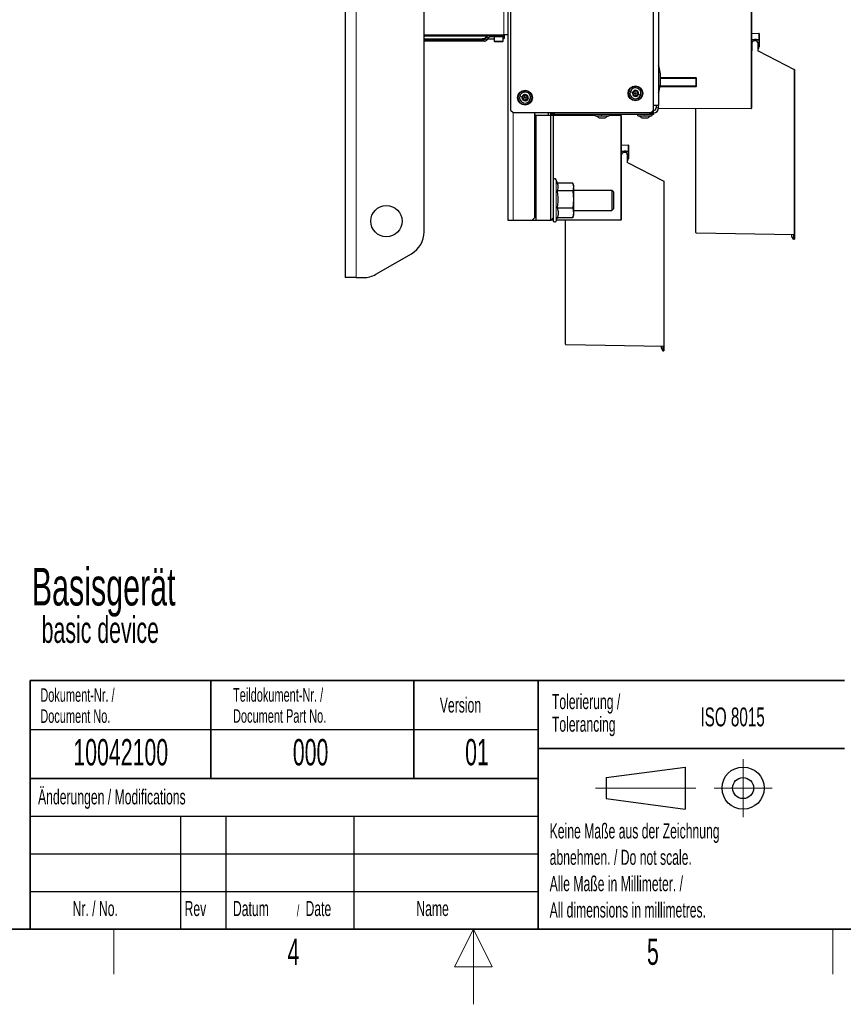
# Model space of a CAD drawing. Header units: millimetres. Extents: x 5 to 418, y 2 to 292.
# Tile 65 of 89: x 157 to 266, y 2 to 133. Entities that reach past the tile are written whole.
import ezdxf

# ---------------------------------------------------------------- set-up
doc = ezdxf.new("R2010")
doc.units = ezdxf.units.MM
doc.layers.add('SLD-0', color=7, linetype='Continuous')
doc.styles.add('SLDTEXTSTYLE0', font='TXT', dxfattribs={"width": 0.605})

msp = doc.modelspace()

# ---------------------------------------------------------------- linework, layer by layer
at = {"color": 7, "linetype": 'Continuous', "lineweight": 25}
for p, q in [((199.9534, 260.2183), (199.9534, 98.5516)), ((221.6201, 106.1433), (221.6201, 248.9766)), ((221.9534, 157.7266), (221.9534, 120.8099)), ((210.4534, 104.6138), (210.4534, 149.9016)), ((241.6201, 134.9266), (241.6201, 121.4266)), ((253.9534, 134.9091), (253.9534, 121.0432)), ((240.9534, 120.9766), (240.9534, 134.5885)), ((253.9861, 131.01), (254.9206, 130.9937)), ((254.9534, 130.9604), (254.9534, 130.1392)), ((210.4534, 130.8098), (221.0367, 130.8098)), ((218.7517, 130.6264), (210.4534, 130.6264)), ((211.6201, 129.9764), (210.4534, 129.9764)), ((210.4768, 130.2931), (218.1894, 130.2931)), ((211.6201, 130.1598), (211.6201, 130.1264)), ((212.8119, 129.9764), (211.6201, 129.9764)), ((218.4639, 129.9764), (212.8119, 129.9764)), ((218.2888, 130.3098), (218.4639, 130.3098)), ((218.4874, 129.9764), (218.4639, 129.9764)), ((218.7884, 130.6784), (218.5831, 130.3879)), ((218.8682, 130.1912), (219.0736, 130.4816)), ((218.9403, 130.2931), (219.7867, 130.2931)), ((219.7545, 130.5598), (219.1692, 130.5598)), ((219.6201, 130.7431), (219.6201, 130.7098)), ((219.7701, 130.5598), (219.7545, 130.5598)), ((220.9699, 130.5598), (219.7701, 130.5598)), ((219.7867, 130.5264), (219.7867, 129.9598)), ((219.7867, 129.9598), (219.8534, 129.8931)), ((219.7867, 129.9598), (220.9534, 129.9598)), ((220.8867, 129.8931), (219.8534, 129.8931)), ((220.8867, 129.8931), (220.9534, 129.9598)), ((220.9534, 129.9598), (220.9534, 130.5264)), ((220.9534, 130.2931), (220.9951, 130.2931)), ((221.6201, 130.8098), (221.0367, 130.8098)), ((221.1201, 130.7098), (221.1201, 130.7431)), ((253.9861, 130.1947), (253.9534, 130.1956)), ((253.9861, 130.1947), (254.3734, 130.1846)), ((253.9867, 129.6686), (253.9867, 128.6956)), ((254.4482, 129.9997), (254.3201, 130.002)), ((254.3734, 130.1846), (254.3734, 130.1821)), ((254.6209, 130.1778), (254.3734, 130.1821)), ((254.6209, 130.1778), (254.6534, 130.1772)), ((254.6534, 130.1772), (254.9206, 130.1726)), ((254.6534, 130.1439), (254.6534, 130.1772)), ((254.6534, 130.1439), (254.6534, 129.9573)), ((254.8201, 128.6315), (254.8201, 129.6686)), ((254.9534, 130.1392), (254.9534, 129.1889)), ((253.9534, 129.3256), (253.9861, 129.3264)), ((253.9534, 128.6622), (253.954, 128.6622)), ((253.9867, 129.3264), (253.9861, 129.3264)), ((253.9867, 128.8445), (253.9861, 128.8445)), ((254.8201, 128.6686), (259.6352, 126.2152)), ((259.6534, 126.1855), (259.6534, 104.2736)), ((241.8853, 125.0575), (246.5868, 125.0527)), ((246.6201, 123.9893), (246.6201, 125.0306)), ((246.5868, 123.9671), (241.8107, 123.9623)), ((221.9534, 120.8099), (222.2867, 120.4766)), ((222.2867, 120.4766), (240.4534, 120.4766)), ((225.1201, 120.4766), (225.1201, 106.4766)), ((226.9534, 120.4766), (226.9534, 120.1433)), ((227.2867, 120.2266), (227.2867, 120.4266)), ((227.2867, 120.4266), (227.7867, 120.4266)), ((227.7034, 120.4266), (227.7034, 120.4766)), ((240.4534, 120.4266), (227.7867, 120.4266)), ((240.4534, 120.4266), (240.9534, 120.4266)), ((240.6201, 120.5052), (240.6201, 120.4266)), ((240.8558, 120.6798), (240.8558, 120.4266)), ((240.9534, 120.7599), (240.904, 120.7599)), ((241.6201, 121.4266), (240.9534, 121.4266)), ((240.9534, 120.4266), (240.9534, 120.2266)), ((241.2867, 121.4266), (241.2867, 121.0933)), ((241.6201, 121.0933), (241.6201, 121.4266)), ((241.6201, 121.0933), (241.6201, 121.0217)), ((241.6201, 120.9884), (241.6201, 121.0217)), ((253.9201, 121.0099), (241.6201, 120.9884)), ((246.5701, 104.5347), (246.5701, 120.997)), ((225.2867, 120.1433), (225.1201, 120.1433)), ((225.2867, 120.1433), (225.2867, 106.1433)), ((225.2867, 120.1433), (227.2867, 120.1433)), ((227.7867, 120.2266), (227.2867, 120.2266)), ((227.2867, 106.1433), (227.2867, 120.1433)), ((227.2867, 120.1433), (227.6201, 120.1433)), ((227.6201, 120.1433), (227.6201, 106.4766)), ((227.6201, 120.1248), (233.1416, 120.1151)), ((240.4534, 120.2266), (227.7867, 120.2266)), ((233.2201, 120.0599), (235.0201, 120.0599)), ((233.7079, 119.7683), (233.7146, 119.7683)), ((233.7146, 119.7683), (234.5323, 119.7683)), ((235.0972, 120.1117), (236.5868, 120.1091)), ((236.1201, 120.2266), (236.1201, 120.1432)), ((236.5885, 120.1116), (236.1208, 120.1361)), ((236.6201, 120.0758), (236.6201, 120.0784)), ((236.6201, 120.0758), (236.6201, 106.2099)), ((238.8867, 120.0599), (240.6867, 120.0599)), ((239.3745, 119.7683), (239.3813, 119.7683)), ((239.3813, 119.7683), (240.1989, 119.7683)), ((240.9534, 120.2266), (240.4534, 120.2266)), ((236.6528, 115.3614), (236.6201, 115.3622)), ((236.6528, 116.1767), (237.5873, 116.1604)), ((236.6528, 115.3614), (237.0401, 115.3512)), ((237.1148, 115.1664), (236.9867, 115.1686)), ((237.0401, 115.3512), (237.0401, 115.3488)), ((237.2876, 115.3445), (237.0401, 115.3488)), ((237.2876, 115.3445), (237.3201, 115.3439)), ((237.3201, 115.3439), (237.5873, 115.3392)), ((237.3201, 115.3106), (237.3201, 115.3439)), ((237.3201, 115.3106), (237.3201, 115.124)), ((237.6201, 116.127), (237.6201, 115.3059)), ((237.6201, 115.3059), (237.6201, 114.3556)), ((236.6201, 114.4922), (236.6528, 114.4931)), ((236.6201, 113.8289), (236.6206, 113.8289)), ((236.6534, 114.4931), (236.6528, 114.4931)), ((236.6534, 114.0112), (236.6528, 114.0111)), ((236.6534, 114.8353), (236.6534, 113.8622)), ((237.4867, 113.7982), (237.4867, 114.8353)), ((237.4867, 113.8353), (242.3019, 111.3819)), ((228.1899, 111.0536), (228.008, 111.5533)), ((242.3201, 111.3522), (242.3201, 89.4403)), ((230.2038, 110.073), (228.166, 110.073)), ((230.2038, 111.1158), (228.1672, 111.1158)), ((230.2038, 111.1158), (230.2867, 110.5944)), ((230.2867, 110.5944), (230.2038, 110.073)), ((230.2038, 110.073), (230.2867, 108.9201)), ((230.2867, 110.8099), (230.2214, 111.0536)), ((230.2867, 110.8099), (230.2867, 110.5944)), ((230.2867, 110.5944), (230.2867, 108.9201)), ((235.4153, 110.1433), (230.2867, 110.1433)), ((235.6201, 109.9385), (235.4153, 110.1433)), ((235.4153, 110.1433), (235.4153, 107.6552)), ((235.6201, 109.9385), (235.6201, 107.8326)), ((230.2867, 108.9201), (230.2038, 107.7672)), ((230.2867, 108.9201), (230.2867, 107.1356)), ((230.2038, 107.7672), (228.166, 107.7672)), ((230.2038, 107.7672), (230.2867, 107.1356)), ((230.2867, 107.4766), (235.4153, 107.4766)), ((235.4153, 107.4766), (235.6201, 107.6814)), ((235.4153, 107.6552), (235.4153, 107.4766)), ((235.6201, 107.8326), (235.6201, 107.6814)), ((222.2867, 106.1433), (221.6201, 106.1433)), ((224.7867, 106.1433), (222.2867, 106.1433)), ((224.7867, 106.1433), (225.1201, 106.4766)), ((225.2867, 106.1433), (224.7867, 106.1433)), ((227.2867, 106.1433), (225.2867, 106.1433)), ((227.6201, 106.4766), (227.2867, 106.1433)), ((227.6201, 106.1609), (227.3038, 106.1603)), ((227.6201, 106.4766), (227.6201, 106.1349)), ((228.008, 106.0665), (228.1899, 106.5663)), ((236.5868, 106.1765), (228.0426, 106.1616)), ((230.2038, 106.504), (228.166, 106.504)), ((229.2367, 89.7014), (229.2367, 106.1637)), ((230.2867, 107.1356), (230.2038, 106.504)), ((230.2038, 106.504), (230.214, 106.5682)), ((230.2214, 106.5662), (230.2867, 106.8099)), ((230.2867, 107.1356), (230.2867, 106.8099)), ((246.6028, 104.5014), (259.6206, 104.2742)), ((259.3201, 104.002), (259.3201, 104.2794)), ((259.5145, 103.6652), (259.3201, 104.002)), ((259.5145, 104.276), (259.5145, 103.6652)), ((259.5145, 103.6652), (259.6534, 103.6628)), ((259.6534, 104.2736), (259.6206, 104.2742)), ((259.6534, 104.2736), (259.6534, 103.6628)), ((204.0602, 98.9982), (208.7867, 101.727)), ((201.4534, 98.5516), (199.9534, 98.5516)), ((201.4534, 98.5516), (202.3936, 98.5516)), ((229.2695, 89.6681), (242.2873, 89.4408)), ((241.9867, 89.1686), (241.9867, 89.4461)), ((242.1811, 88.8319), (241.9867, 89.1686)), ((242.1811, 89.4427), (242.1811, 88.8319)), ((242.3201, 89.4403), (242.2873, 89.4408)), ((242.3201, 89.4403), (242.3201, 88.8295)), ((242.1811, 88.8319), (242.3201, 88.8295))]:
    msp.add_line(p, q, dxfattribs=at)
at = {"color": 7, "linetype": 'Continuous', "lineweight": 18}
for p, q in [((201.4534, 260.2183), (201.4534, 98.5516)), ((221.0367, 130.8098), (221.0367, 149.9764)), ((253.9201, 121.0432), (253.9201, 134.9091)), ((253.9534, 130.9767), (253.9861, 130.9767)), ((253.9861, 130.9767), (253.9861, 130.1947)), ((254.9206, 130.9604), (253.9861, 130.9767)), ((254.9206, 130.1726), (254.9206, 130.9604)), ((254.9534, 130.9604), (254.9206, 130.9604)), ((210.5343, 130.1598), (210.4534, 130.1598)), ((210.4534, 130.1264), (210.5343, 130.1264)), ((210.5343, 130.1598), (210.5343, 130.1264)), ((211.6201, 130.1598), (210.5343, 130.1598)), ((210.5343, 130.1264), (211.6201, 130.1264)), ((212.7058, 130.1598), (211.6201, 130.1598)), ((211.6201, 130.1264), (212.7058, 130.1264)), ((212.7058, 130.1598), (212.7058, 130.1264)), ((218.3578, 130.1598), (212.7058, 130.1598)), ((212.7058, 130.1264), (218.3578, 130.1264)), ((218.8048, 130.5918), (218.5995, 130.3013)), ((218.6161, 130.2778), (218.8215, 130.5682)), ((219.0026, 130.4621), (218.7972, 130.1717)), ((218.7972, 130.1717), (218.8208, 130.1717)), ((218.8208, 130.1717), (219.0261, 130.4621)), ((219.0261, 130.4621), (219.0026, 130.4621)), ((219.6201, 130.7431), (219.0632, 130.7431)), ((219.0632, 130.7098), (219.6201, 130.7098)), ((221.1201, 130.7431), (219.6201, 130.7431)), ((219.6201, 130.7098), (221.1201, 130.7098)), ((220.9534, 130.5264), (219.7867, 130.5264)), ((254.6209, 129.9737), (254.6209, 130.1778)), ((254.9206, 130.1392), (254.6534, 130.1439)), ((254.9206, 129.1889), (254.9206, 130.1392)), ((254.9534, 130.1392), (254.9206, 130.1392)), ((253.9534, 129.3589), (253.9867, 129.3598)), ((253.9861, 128.8778), (253.9534, 128.8778)), ((253.9861, 129.3264), (253.9861, 128.8778)), ((253.9861, 128.8778), (253.9867, 128.8778)), ((259.6206, 126.1855), (254.8201, 128.6315)), ((254.9534, 129.1889), (254.9206, 129.1889)), ((259.6206, 104.2742), (259.6206, 126.1855)), ((259.6206, 126.1855), (259.6534, 126.1855)), ((241.883, 125.1408), (246.5867, 125.1361)), ((246.5868, 125.0422), (241.8854, 125.0565)), ((246.5868, 125.0422), (246.611, 125.0422)), ((246.5868, 123.9776), (246.5868, 125.0422)), ((246.6201, 125.0306), (246.6535, 125.0306)), ((246.6535, 125.0306), (246.6535, 123.9893)), ((246.5867, 123.8838), (241.7969, 123.879)), ((241.8108, 123.9632), (246.5868, 123.9776)), ((246.5868, 123.9776), (246.611, 123.9776)), ((246.6201, 123.9893), (246.6535, 123.9893)), ((222.2867, 120.4766), (222.2867, 106.1433)), ((227.7867, 120.4266), (227.7867, 120.2266)), ((240.4534, 120.2266), (240.4534, 120.4266)), ((240.9534, 120.7599), (240.9534, 120.4266)), ((241.2867, 121.0933), (241.6201, 121.0933)), ((241.6201, 121.0217), (253.9201, 121.0432)), ((253.9201, 121.0432), (253.9534, 121.0432)), ((226.9534, 120.1593), (233.1369, 120.1485)), ((233.1638, 120.0818), (227.6201, 120.0914)), ((236.5868, 120.0758), (235.0724, 120.0784)), ((235.1034, 120.145), (236.0868, 120.1433)), ((236.0868, 120.1433), (236.0868, 120.2266)), ((236.0868, 120.1433), (236.1201, 120.1432)), ((236.5868, 106.2099), (236.5868, 120.0758)), ((236.5868, 120.0758), (236.6201, 120.0758)), ((236.6201, 116.1433), (236.6528, 116.1433)), ((236.6528, 116.1433), (236.6528, 115.3614)), ((237.5873, 116.127), (236.6528, 116.1433)), ((237.2876, 115.1404), (237.2876, 115.3445)), ((237.5873, 115.3059), (237.3201, 115.3106)), ((237.5873, 115.3392), (237.5873, 116.127)), ((237.6201, 116.127), (237.5873, 116.127)), ((237.5873, 114.3556), (237.5873, 115.3059)), ((237.6201, 115.3059), (237.5873, 115.3059)), ((236.6201, 114.5256), (236.6534, 114.5264)), ((236.6528, 114.0445), (236.6201, 114.0445)), ((236.6528, 114.4931), (236.6528, 114.0445)), ((236.6528, 114.0445), (236.6534, 114.0445)), ((237.6201, 114.3556), (237.5873, 114.3556)), ((242.2873, 111.3522), (237.4867, 113.7982)), ((228.008, 111.5533), (228.008, 106.5132)), ((242.2873, 89.4408), (242.2873, 111.3522)), ((242.2873, 111.3522), (242.3201, 111.3522)), ((227.3372, 106.1937), (227.6201, 106.1942)), ((228.008, 106.5132), (228.008, 106.0665)), ((228.0548, 106.195), (236.5868, 106.2099)), ((236.5868, 106.2099), (236.6201, 106.2099))]:
    msp.add_line(p, q, dxfattribs=at)
at = {"color": 7, "linetype": 'Continuous', "lineweight": 18, "flags": 128}
msp.add_lwpolyline([(219.7168, 130.5695), (219.7338, 130.5627), (219.7545, 130.5598)], dxfattribs=at)
at = {"color": 7, "linetype": 'Continuous', "lineweight": 25}
for centre, radius in [((223.8701, 122.4599), 0.9833), ((238.5367, 123.0266), 0.9833), ((238.5367, 123.0266), 0.0863), ((223.8701, 122.4599), 0.0863), ((205.4534, 106.0516), 2.0833)]:
    msp.add_circle(centre, radius, dxfattribs=at)
at = {"color": 7, "linetype": 'Continuous', "lineweight": 18}
for centre in [(223.8701, 122.4599), (238.5367, 123.0266)]:
    msp.add_circle(centre, 0.9, dxfattribs=at)
at = {"color": 7, "linetype": 'Continuous', "lineweight": 25}
for centre, radius, start, end in [((253.9867, 131.0433), 0.0333, 180, 269), ((254.9201, 130.9604), 0.0333, 0, 89), ((219.7701, 130.7431), 0.15, 153.6122, 180), ((219.7701, 130.7098), 0.15, 180, 270), ((219.8201, 130.5264), 0.0333, 90, 180), ((220.9201, 130.5264), 0.0333, 0, 90), ((220.9701, 130.7098), 0.15, 270, 0), ((220.9951, 130.4598), 0.1667, 270, 60.472323), ((220.9701, 130.7431), 0.15, 0, 26.3878), ((254.3201, 129.6686), 0.3333, 90, 180), ((254.3201, 129.6686), 0.3333, 88, 90), ((254.4867, 129.6686), 0.3333, 0, 96.640635), ((254.9201, 130.1392), 0.0333, 0, 89), ((253.9534, 128.6956), 0.0333, 271, 0), ((253.9867, 128.8112), 0.0333, 91.037953, 104.422821), ((254.6206, 129.1889), 0.3, 311.661424, 0), ((254.6201, 129.1889), 0.3333, 306.869898, 0), ((235.7345, 124.9266), 6.1522, 0, 16.931195), ((259.6201, 126.1855), 0.0333, 0, 63), ((235.7345, 124.9266), 6.1522, 343.068805, 0), ((246.5867, 125.0194), 0.0333, 0, 89.923081), ((223.8701, 122.4599), 0.7333, 342.098601, 162.098601), ((238.5367, 123.0266), 0.7333, 162.098601, 342.098601), ((238.5367, 123.0266), 0.7333, 342.098601, 162.098601), ((238.5367, 123.0266), 0.4125, 162.098601, 342.098601), ((238.5367, 123.0266), 0.4125, 342.098601, 162.098601), ((238.5367, 123.0266), 0.375, 132.098601, 192.098601), ((238.5367, 123.0266), 0.375, 72.098601, 132.098601), ((238.5367, 123.0266), 0.375, 12.098601, 72.098601), ((238.5367, 123.0266), 0.375, 312.098601, 12.098601), ((246.5867, 124.0005), 0.0333, 270.041471, 0), ((223.8701, 122.4599), 0.7333, 162.098601, 342.098601), ((223.8701, 122.4599), 0.4125, 162.098601, 342.098601), ((223.8701, 122.4599), 0.4125, 342.098601, 162.098601), ((223.8701, 122.4599), 0.375, 132.098601, 192.098601), ((223.8701, 122.4599), 0.375, 192.098601, 252.098601), ((223.8701, 122.4599), 0.375, 72.098601, 132.098601), ((223.8701, 122.4599), 0.375, 252.098601, 312.098601), ((223.8701, 122.4599), 0.375, 12.098601, 72.098601), ((223.8701, 122.4599), 0.375, 312.098601, 12.098601), ((238.5367, 123.0266), 0.375, 192.098601, 252.098601), ((238.5367, 123.0266), 0.375, 252.098601, 312.098601), ((240.4534, 120.9766), 0.5, 270, 0), ((240.9534, 121.0933), 0.6667, 270, 0), ((240.9534, 121.0933), 0.3333, 270, 360), ((253.9201, 121.0432), 0.0333, 270.1, 0), ((233.2201, 120.1433), 0.0833, 90, 270), ((235.0201, 120.1433), 0.0833, 270, 90), ((236.1534, 120.1678), 0.0333, 180, 267), ((236.1534, 120.1432), 0.0333, 180, 269.9), ((236.5867, 120.0758), 0.0333, 0, 89.9), ((236.5867, 120.0784), 0.0333, 0, 87), ((238.8867, 120.1433), 0.0833, 90, 270), ((240.6867, 120.1433), 0.0833, 270, 90), ((236.6534, 116.21), 0.0333, 180, 269), ((236.9867, 114.8353), 0.3333, 90, 180), ((236.9867, 114.8353), 0.3333, 88, 90), ((237.1534, 114.8353), 0.3333, 0, 96.640635), ((237.5867, 116.127), 0.0333, 0, 89), ((237.5867, 115.3059), 0.0333, 0, 89), ((236.6201, 113.8622), 0.0333, 271, 0), ((236.6534, 113.9778), 0.0333, 91.037953, 104.422821), ((237.2873, 114.3556), 0.3, 311.661424, 0), ((237.2867, 114.3556), 0.3333, 306.869898, 0), ((227.8201, 111.4849), 0.2, 20, 180), ((242.2867, 111.3522), 0.0333, 0, 63), ((227.8201, 106.1349), 0.2, 180, 340), ((236.5867, 106.2099), 0.0333, 270.1, 0), ((207.1201, 104.6138), 3.3333, 300, 0), ((246.6034, 104.5347), 0.0333, 180, 269), ((202.3936, 101.8849), 3.3333, 270, 300), ((229.2701, 89.7014), 0.0333, 180, 269)]:
    msp.add_arc(centre, radius, start, end, dxfattribs=at)
at = {"color": 7, "linetype": 'Continuous', "lineweight": 18}
for centre, radius, start, end in [((254.4431, 130.977), 0.4779, 358.001617, 1.998383), ((210.3907, 130.1108), 0.1445, 295.739092, 6.193579), ((210.3715, 130.1686), 0.1631, 356.881581, 49.756363), ((212.8384, 130.1077), 0.1339, 171.950533, 258.578246), ((212.8687, 130.1686), 0.1631, 130.243637, 183.118419), ((218.4904, 130.1785), 0.1339, 101.421754, 188.049467), ((218.4904, 130.1077), 0.1339, 171.950533, 258.578246), ((218.343, 130.462), 0.3026, 272.797104, 327.925283), ((218.342, 130.4495), 0.3235, 272.797104, 327.925283), ((218.4435, 130.3934), 0.4174, 272.797104, 327.925283), ((218.4671, 130.3934), 0.4174, 272.797104, 327.925283), ((218.6574, 130.3572), 0.0805, 157.517992, 223.939174), ((218.8233, 130.4238), 0.2535, 215.187521, 264.090092), ((218.8628, 130.6476), 0.0805, 157.519496, 223.93895), ((219.079, 130.42), 0.3235, 92.797104, 147.925283), ((218.8267, 130.2247), 0.0534, 263.565748, 321.019314), ((219.0779, 130.4075), 0.3026, 92.797104, 147.925283), ((219.0287, 130.7143), 0.2535, 215.187521, 264.090092), ((219.1794, 130.3513), 0.2087, 92.797104, 147.925283), ((219.203, 130.3513), 0.2087, 92.797104, 147.925283), ((219.032, 130.5156), 0.0538, 263.704853, 319.585896), ((219.1958, 130.691), 0.1339, 171.950533, 258.578246), ((219.264, 130.7441), 0.2008, 160.900861, 180.274373), ((254.4431, 130.1559), 0.4779, 358.001617, 1.998383), ((259.1516, 126.4337), 0.5306, 332.112167, 335.68384), ((249.1455, 121.0265), 4.7747, 359.800002, 0.199998), ((240.8614, 120.1267), 4.7747, 179.800002, 180.199998), ((231.8121, 120.0925), 4.7747, 359.800002, 0.199998), ((237.1097, 116.1437), 0.4779, 358.001617, 1.998383), ((237.1097, 115.3226), 0.4779, 358.001617, 1.998383), ((241.8183, 111.6004), 0.5306, 332.112167, 335.68384), ((231.8121, 106.1932), 4.7747, 359.800002, 0.199998)]:
    msp.add_arc(centre, radius, start, end, dxfattribs=at)
for centre, major_axis, ratio, start_param, end_param in [((253.9867, 130.9767), (-0.0006, 0.0333), 0.0174285, 6.28257669, 7.85306843), ((253.9867, 128.8778), (0.0006, 0.0333), 0.0174285, 1.57170953, 3.14220127), ((246.5867, 125.1361), (0, 0.0833), 0.00069813, 1.57079358, 3.14159123), ((246.5867, 125.0422), (0.0001, 0.0833), 0.00069813, 4.71239299, 6.28318404), ((246.5867, 123.8838), (0, 0.0833), 0.00069813, 0.00000142, 1.57079907), ((236.6534, 116.1433), (-0.0006, 0.0333), 0.0174285, 6.28257669, 7.85306843), ((236.6534, 114.0445), (0.0006, 0.0333), 0.0174285, 1.57170953, 3.14220127)]:
    msp.add_ellipse(centre, major_axis=major_axis, ratio=ratio, start_param=start_param, end_param=end_param, dxfattribs=at)
at = {"color": 7, "linetype": 'Continuous', "lineweight": 25}
for points, knots in [([(211.6201, 130.2931), (211.6201, 130.2911), (211.6201, 130.2855), (211.6201, 130.2722), (211.6201, 130.254), (211.6201, 130.2328), (211.6201, 130.2098), (211.6201, 130.1852), (211.6201, 130.1683), (211.6201, 130.1598)], [0, 0, 0, 0, 0.08286028, 0.23361084, 0.38871878, 0.53935629, 0.69435434, 0.84499201, 1, 1, 1, 1]), ([(211.6201, 130.1264), (211.6201, 130.1181), (211.6201, 130.1013), (211.6201, 130.0768), (211.6201, 130.0536), (211.6201, 130.0326), (211.6201, 130.0141), (211.6201, 129.9989), (211.6201, 129.9872), (211.6201, 129.9805), (211.6201, 129.9773), (211.6201, 129.9765), (211.6201, 129.9764), (211.6201, 129.9764)], [0, 0, 0, 0, 0.10564692, 0.21435947, 0.32000586, 0.42871187, 0.5344375, 0.64322061, 0.74909824, 0.85803918, 0.92204335, 0.98670218, 1, 1, 1, 1]), ([(218.1808, 130.294), (218.183, 130.2936), (218.1899, 130.2924), (218.2075, 130.2944), (218.2309, 130.2993), (218.255, 130.3053), (218.2749, 130.3092), (218.2847, 130.3096), (218.2888, 130.3098)], [0, 0, 0, 0, 0.09326882, 0.29377172, 0.49646831, 0.6903149, 0.87218357, 1, 1, 1, 1]), ([(218.5831, 130.3879), (218.5737, 130.3761), (218.5466, 130.3417), (218.5028, 130.3141), (218.4763, 130.3111), (218.4639, 130.3098)], [0, 0, 0, 0, 0.2188669, 0.63386758, 1, 1, 1, 1]), ([(218.4874, 129.9764), (218.5193, 129.9786), (218.5994, 129.9842), (218.7206, 130.0386), (218.8128, 130.1175), (218.8563, 130.1753), (218.8682, 130.1912)], [0, 0, 0, 0, 0.216086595, 0.544123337, 0.874614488, 1, 1, 1, 1]), ([(218.9225, 130.8098), (218.8882, 130.7839), (218.8387, 130.7464), (218.8003, 130.6944), (218.7884, 130.6784)], [0, 0, 0, 0, 0.6911778, 1, 1, 1, 1]), ([(219.0736, 130.4816), (219.083, 130.4935), (219.11, 130.5278), (219.1538, 130.5555), (219.1804, 130.5584), (219.1928, 130.5598)], [0, 0, 0, 0, 0.2188669, 0.63386758, 1, 1, 1, 1]), ([(253.9784, 128.8435), (253.9785, 128.8435), (253.9786, 128.8435), (253.9752, 128.8435), (253.9653, 128.8437), (253.9552, 128.8439), (253.9539, 128.8439), (253.9534, 128.8439)], [0, 0, 0, 0, 0.02129488, 0.08787393, 0.37398037, 0.76637963, 1, 1, 1, 1]), ([(238.2112, 123.0315), (238.2044, 123.0274), (238.1908, 123.0194), (238.1759, 122.9992), (238.1672, 122.9744), (238.1691, 122.9568), (238.1701, 122.948)], [0, 0, 0, 0, 0.24980712, 0.50005507, 0.75030939, 1, 1, 1, 1]), ([(238.2112, 123.0315), (238.2257, 123.0403), (238.2476, 123.0536), (238.2689, 123.0834), (238.2807, 123.1091), (238.2862, 123.1368), (238.2865, 123.1737), (238.2765, 123.1974), (238.2699, 123.2131)], [0, 0, 0, 0, 0.24916786, 0.37430311, 0.49890328, 0.62398745, 0.74974625, 1, 1, 1, 1]), ([(238.2853, 123.3048), (238.2794, 123.2983), (238.2676, 123.2851), (238.2601, 123.26), (238.2603, 123.2349), (238.2667, 123.2204), (238.2699, 123.2131)], [0, 0, 0, 0, 0.25003302, 0.49963153, 0.74922769, 1, 1, 1, 1]), ([(238.3782, 123.311), (238.3713, 123.3148), (238.3575, 123.3226), (238.3325, 123.3254), (238.3067, 123.3205), (238.2925, 123.3101), (238.2853, 123.3048)], [0, 0, 0, 0, 0.24981472, 0.49990781, 0.75012012, 1, 1, 1, 1]), ([(238.3782, 123.311), (238.3931, 123.3028), (238.4155, 123.2905), (238.452, 123.287), (238.4801, 123.2896), (238.5069, 123.2986), (238.539, 123.3169), (238.5545, 123.3373), (238.5648, 123.351)], [0, 0, 0, 0, 0.24919948, 0.37433619, 0.49893021, 0.62400742, 0.74975934, 1, 1, 1, 1]), ([(238.652, 123.3834), (238.6433, 123.3853), (238.6261, 123.389), (238.6005, 123.3829), (238.5789, 123.3701), (238.5695, 123.3574), (238.5648, 123.351)], [0, 0, 0, 0, 0.24999065, 0.49961057, 0.74912711, 1, 1, 1, 1]), ([(238.7037, 123.3061), (238.7036, 123.314), (238.7035, 123.3298), (238.6934, 123.3528), (238.6763, 123.3727), (238.6601, 123.3799), (238.652, 123.3834)], [0, 0, 0, 0, 0.249851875, 0.499901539, 0.750114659, 1, 1, 1, 1]), ([(238.7037, 123.3061), (238.7041, 123.2891), (238.7047, 123.2635), (238.7199, 123.2301), (238.7362, 123.2071), (238.7574, 123.1884), (238.7892, 123.1698), (238.8147, 123.1666), (238.8317, 123.1645)], [0, 0, 0, 0, 0.24920104, 0.37433782, 0.49893155, 0.62400843, 0.74976002, 1, 1, 1, 1]), ([(238.8623, 123.0218), (238.8477, 123.0129), (238.8259, 122.9996), (238.8045, 122.9698), (238.7928, 122.9441), (238.7872, 122.9164), (238.787, 122.8795), (238.797, 122.8558), (238.8036, 122.8401)], [0, 0, 0, 0, 0.249167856, 0.374303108, 0.498903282, 0.623987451, 0.749746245, 1, 1, 1, 1]), ([(238.9034, 123.1052), (238.9007, 123.1136), (238.8952, 123.1304), (238.8772, 123.1495), (238.8553, 123.1618), (238.8396, 123.1636), (238.8317, 123.1645)], [0, 0, 0, 0, 0.24985708, 0.49946639, 0.74901135, 1, 1, 1, 1]), ([(238.8623, 123.0218), (238.8691, 123.0258), (238.8827, 123.0338), (238.8976, 123.054), (238.9063, 123.0788), (238.9044, 123.0964), (238.9034, 123.1052)], [0, 0, 0, 0, 0.24980712, 0.50005507, 0.75030939, 1, 1, 1, 1]), ([(223.5445, 122.4648), (223.5377, 122.4608), (223.5241, 122.4527), (223.5092, 122.4325), (223.5005, 122.4077), (223.5024, 122.3901), (223.5034, 122.3813)], [0, 0, 0, 0, 0.24980712, 0.50005507, 0.75030939, 1, 1, 1, 1]), ([(223.5034, 122.3813), (223.5061, 122.3729), (223.5116, 122.3561), (223.5296, 122.3371), (223.5515, 122.3247), (223.5672, 122.323), (223.5751, 122.3221)], [0, 0, 0, 0, 0.24985708, 0.49946639, 0.74901135, 1, 1, 1, 1]), ([(223.5445, 122.4648), (223.5591, 122.4736), (223.5809, 122.4869), (223.6022, 122.5168), (223.614, 122.5424), (223.6196, 122.5701), (223.6198, 122.607), (223.6098, 122.6307), (223.6032, 122.6465)], [0, 0, 0, 0, 0.24916786, 0.37430311, 0.49890328, 0.62398745, 0.74974625, 1, 1, 1, 1]), ([(223.7031, 122.1804), (223.7027, 122.1974), (223.7021, 122.223), (223.6869, 122.2564), (223.6706, 122.2794), (223.6494, 122.2981), (223.6176, 122.3168), (223.5921, 122.3199), (223.5751, 122.3221)], [0, 0, 0, 0, 0.24920104, 0.37433782, 0.49893155, 0.62400843, 0.74976002, 1, 1, 1, 1]), ([(223.6187, 122.7382), (223.6127, 122.7316), (223.6009, 122.7185), (223.5934, 122.6933), (223.5937, 122.6682), (223.6, 122.6537), (223.6032, 122.6465)], [0, 0, 0, 0, 0.25003302, 0.49963153, 0.74922769, 1, 1, 1, 1]), ([(223.7115, 122.7443), (223.7046, 122.7482), (223.6909, 122.756), (223.6659, 122.7587), (223.6401, 122.7538), (223.6258, 122.7434), (223.6187, 122.7382)], [0, 0, 0, 0, 0.249814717, 0.499907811, 0.750120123, 1, 1, 1, 1]), ([(223.7031, 122.1804), (223.7032, 122.1725), (223.7033, 122.1567), (223.7134, 122.1337), (223.7305, 122.1138), (223.7467, 122.1067), (223.7548, 122.1031)], [0, 0, 0, 0, 0.249851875, 0.499901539, 0.750114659, 1, 1, 1, 1]), ([(223.7115, 122.7443), (223.7264, 122.7361), (223.7489, 122.7239), (223.7854, 122.7203), (223.8135, 122.723), (223.8403, 122.732), (223.8723, 122.7502), (223.8878, 122.7707), (223.8982, 122.7843)], [0, 0, 0, 0, 0.24919948, 0.37433619, 0.49893021, 0.62400742, 0.74975934, 1, 1, 1, 1]), ([(223.7548, 122.1031), (223.7634, 122.1013), (223.7807, 122.0976), (223.8062, 122.1037), (223.8279, 122.1164), (223.8373, 122.1292), (223.842, 122.1356)], [0, 0, 0, 0, 0.24999065, 0.49961057, 0.74912711, 1, 1, 1, 1]), ([(224.0286, 122.1756), (224.0137, 122.1837), (223.9913, 122.196), (223.9548, 122.1996), (223.9267, 122.1969), (223.8999, 122.1879), (223.8678, 122.1697), (223.8523, 122.1492), (223.842, 122.1356)], [0, 0, 0, 0, 0.24919948, 0.37433619, 0.49893021, 0.62400742, 0.74975934, 1, 1, 1, 1]), ([(223.9853, 122.8168), (223.9767, 122.8186), (223.9594, 122.8223), (223.9339, 122.8162), (223.9122, 122.8034), (223.9029, 122.7907), (223.8982, 122.7843)], [0, 0, 0, 0, 0.24999065, 0.49961057, 0.74912711, 1, 1, 1, 1]), ([(224.037, 122.7394), (224.037, 122.7473), (224.0368, 122.7631), (224.0267, 122.7862), (224.0096, 122.8061), (223.9934, 122.8132), (223.9853, 122.8168)], [0, 0, 0, 0, 0.24985187, 0.49990154, 0.75011466, 1, 1, 1, 1]), ([(224.0286, 122.1756), (224.0355, 122.1717), (224.0493, 122.1639), (224.0742, 122.1611), (224.1001, 122.166), (224.1143, 122.1765), (224.1215, 122.1817)], [0, 0, 0, 0, 0.24981472, 0.49990781, 0.75012012, 1, 1, 1, 1]), ([(224.037, 122.7394), (224.0374, 122.7224), (224.038, 122.6969), (224.0532, 122.6635), (224.0695, 122.6405), (224.0908, 122.6218), (224.1226, 122.6031), (224.1481, 122.5999), (224.165, 122.5978)], [0, 0, 0, 0, 0.24920104, 0.37433782, 0.49893155, 0.62400843, 0.74976002, 1, 1, 1, 1]), ([(224.1956, 122.4551), (224.1811, 122.4462), (224.1592, 122.4329), (224.1379, 122.4031), (224.1261, 122.3774), (224.1206, 122.3497), (224.1203, 122.3129), (224.1303, 122.2892), (224.1369, 122.2734)], [0, 0, 0, 0, 0.24916786, 0.37430311, 0.49890328, 0.62398745, 0.74974625, 1, 1, 1, 1]), ([(224.1215, 122.1817), (224.1274, 122.1883), (224.1392, 122.2014), (224.1467, 122.2265), (224.1465, 122.2517), (224.1401, 122.2662), (224.1369, 122.2734)], [0, 0, 0, 0, 0.25003302, 0.49963153, 0.74922769, 1, 1, 1, 1]), ([(224.2367, 122.5385), (224.234, 122.5469), (224.2285, 122.5637), (224.2105, 122.5828), (224.1886, 122.5952), (224.1729, 122.5969), (224.165, 122.5978)], [0, 0, 0, 0, 0.24985708, 0.49946639, 0.74901135, 1, 1, 1, 1]), ([(224.1956, 122.4551), (224.2024, 122.4591), (224.216, 122.4671), (224.2309, 122.4874), (224.2396, 122.5122), (224.2377, 122.5298), (224.2367, 122.5385)], [0, 0, 0, 0, 0.24980712, 0.50005507, 0.75030939, 1, 1, 1, 1]), ([(238.1701, 122.948), (238.1728, 122.9396), (238.1782, 122.9228), (238.1963, 122.9037), (238.2182, 122.8914), (238.2339, 122.8896), (238.2418, 122.8887)], [0, 0, 0, 0, 0.24985708, 0.49946639, 0.74901135, 1, 1, 1, 1]), ([(238.3698, 122.7471), (238.3694, 122.7641), (238.3688, 122.7897), (238.3536, 122.8231), (238.3372, 122.8461), (238.316, 122.8648), (238.2842, 122.8834), (238.2587, 122.8866), (238.2418, 122.8887)], [0, 0, 0, 0, 0.24920104, 0.37433782, 0.49893155, 0.62400843, 0.74976002, 1, 1, 1, 1]), ([(238.3698, 122.7471), (238.3698, 122.7392), (238.37, 122.7234), (238.38, 122.7004), (238.3972, 122.6805), (238.4134, 122.6733), (238.4215, 122.6698)], [0, 0, 0, 0, 0.24985187, 0.49990154, 0.75011466, 1, 1, 1, 1]), ([(238.4215, 122.6698), (238.4301, 122.6679), (238.4474, 122.6642), (238.4729, 122.6703), (238.4946, 122.6831), (238.5039, 122.6958), (238.5086, 122.7022)], [0, 0, 0, 0, 0.24999065, 0.49961057, 0.74912711, 1, 1, 1, 1]), ([(238.6953, 122.7422), (238.6804, 122.7504), (238.6579, 122.7627), (238.6214, 122.7662), (238.5933, 122.7636), (238.5665, 122.7546), (238.5345, 122.7363), (238.519, 122.7159), (238.5086, 122.7022)], [0, 0, 0, 0, 0.24919948, 0.37433619, 0.49893021, 0.62400742, 0.74975934, 1, 1, 1, 1]), ([(238.6953, 122.7422), (238.7022, 122.7384), (238.7159, 122.7306), (238.7409, 122.7278), (238.7667, 122.7327), (238.781, 122.7431), (238.7881, 122.7484)], [0, 0, 0, 0, 0.24981472, 0.49990781, 0.75012012, 1, 1, 1, 1]), ([(238.7881, 122.7484), (238.794, 122.7549), (238.8059, 122.7681), (238.8134, 122.7932), (238.8131, 122.8183), (238.8068, 122.8328), (238.8036, 122.8401)], [0, 0, 0, 0, 0.25003302, 0.49963153, 0.74922769, 1, 1, 1, 1]), ([(233.3872, 120.0599), (233.4323, 120.0021), (233.5225, 119.8865), (233.6461, 119.8077), (233.7078, 119.7683)], [0, 0, 0, 0, 0.5, 1, 1, 1, 1]), ([(234.1332, 120.0885), (234.1294, 120.0846), (234.1217, 120.0768), (234.1019, 120.0676), (234.0775, 120.0615), (234.0508, 120.0592), (234.0257, 120.0614), (234.006, 120.0675), (233.993, 120.0767), (233.9909, 120.0845), (233.9898, 120.0885)], [0, 0, 0, 0, 0.125221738, 0.249483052, 0.374325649, 0.499062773, 0.623896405, 0.749388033, 0.87444058, 1, 1, 1, 1]), ([(234.5323, 119.7683), (234.5941, 119.8077), (234.7176, 119.8865), (234.8078, 120.0021), (234.8529, 120.0599)], [0, 0, 0, 0, 0.5, 1, 1, 1, 1]), ([(239.0534, 120.0599), (239.0985, 120.0021), (239.1887, 119.8865), (239.3124, 119.8077), (239.3742, 119.7683)], [0, 0, 0, 0, 0.50000004, 1, 1, 1, 1]), ([(239.0539, 120.0599), (239.099, 120.0021), (239.1891, 119.8865), (239.3127, 119.8077), (239.3745, 119.7683)], [0, 0, 0, 0, 0.5, 1, 1, 1, 1]), ([(239.7999, 120.0885), (239.796, 120.0846), (239.7884, 120.0768), (239.7686, 120.0676), (239.7442, 120.0615), (239.7174, 120.0592), (239.6923, 120.0614), (239.6726, 120.0675), (239.6597, 120.0767), (239.6575, 120.0845), (239.6564, 120.0885)], [0, 0, 0, 0, 0.12522174, 0.24948305, 0.37432565, 0.49906277, 0.6238964, 0.74938803, 0.87444058, 1, 1, 1, 1]), ([(240.1989, 119.7683), (240.2607, 119.8077), (240.3843, 119.8865), (240.4745, 120.0021), (240.5196, 120.0599)], [0, 0, 0, 0, 0.5, 1, 1, 1, 1]), ([(240.1992, 119.7683), (240.2611, 119.8077), (240.3847, 119.8865), (240.4749, 120.0021), (240.5201, 120.0599)], [0, 0, 0, 0, 0.499999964, 1, 1, 1, 1]), ([(236.6451, 114.0101), (236.6451, 114.0101), (236.6453, 114.0101), (236.6419, 114.0102), (236.632, 114.0104), (236.6219, 114.0105), (236.6206, 114.0106), (236.6201, 114.0106)], [0, 0, 0, 0, 0.02129488, 0.08787393, 0.37398037, 0.76637963, 1, 1, 1, 1]), ([(228.166, 110.073), (228.2055, 110.1886), (228.2843, 110.4187), (228.2868, 110.7485), (228.2162, 110.9574), (228.1843, 111.0516)], [0, 0, 0, 0, 0.35625214, 0.70959745, 1, 1, 1, 1]), ([(228.166, 107.7672), (228.2057, 108.0226), (228.2848, 108.5315), (228.2848, 109.3086), (228.2057, 109.8175), (228.166, 110.073)], [0, 0, 0, 0, 0.33423715, 0.66574709, 1, 1, 1, 1]), ([(228.166, 107.7672), (228.2057, 107.627), (228.2849, 107.3479), (228.2847, 106.9222), (228.2056, 106.6437), (228.166, 106.504)], [0, 0, 0, 0, 0.3347506, 0.66646968, 1, 1, 1, 1])]:
    msp.add_open_spline(points, degree=3, knots=knots, dxfattribs=at)
at = {"color": 7, "linetype": 'Continuous', "lineweight": 18}
for points, knots in [([(246.5867, 125.1361), (246.5868, 125.1359), (246.5906, 125.1326), (246.6044, 125.1207), (246.6269, 125.0991), (246.6489, 125.0668), (246.652, 125.042), (246.6535, 125.0306)], [0, 0, 0, 0, 0.005180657, 0.116961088, 0.423370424, 0.73591001, 1, 1, 1, 1]), ([(246.6201, 125.0306), (246.6192, 125.0378), (246.6171, 125.0558), (246.6052, 125.0836), (246.5951, 125.1118), (246.5886, 125.1304), (246.5868, 125.1358), (246.5867, 125.1361)], [0, 0, 0, 0, 0.198938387, 0.493830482, 0.851801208, 0.993433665, 1, 1, 1, 1]), ([(246.6535, 123.9893), (246.652, 123.9779), (246.6489, 123.9531), (246.6269, 123.9208), (246.6044, 123.8991), (246.5906, 123.8872), (246.5868, 123.884), (246.5867, 123.8838)], [0, 0, 0, 0, 0.26408999, 0.57662958, 0.88303891, 0.99481934, 1, 1, 1, 1]), ([(246.6201, 123.9893), (246.6192, 123.982), (246.6171, 123.9641), (246.6052, 123.9363), (246.5951, 123.9081), (246.5886, 123.8895), (246.5868, 123.8841), (246.5867, 123.8838)], [0, 0, 0, 0, 0.19893839, 0.49383048, 0.85180121, 0.99343366, 1, 1, 1, 1])]:
    msp.add_open_spline(points, degree=3, knots=knots, dxfattribs=at)
for points in [[(237.8389, 123.252), (237.8818, 123.2381), (237.9677, 123.2104), (238.0854, 123.1724), (238.1442, 123.1534)], [(223.1722, 122.6853), (223.2152, 122.6715), (223.301, 122.6437), (223.4187, 122.6057), (223.4775, 122.5867)], [(224.5679, 122.2345), (224.525, 122.2484), (224.4391, 122.2761), (224.3214, 122.3141), (224.2626, 122.3331)], [(239.2346, 122.8012), (239.1916, 122.8151), (239.1058, 122.8428), (238.9881, 122.8808), (238.9293, 122.8998)], [(233.3993, 120.0599), (233.4437, 120.0021), (233.5323, 119.8865), (233.6539, 119.8077), (233.7146, 119.7683)], [(239.066, 120.0599), (239.1103, 120.0021), (239.199, 119.8865), (239.3205, 119.8077), (239.3813, 119.7683)]]:
    msp.add_open_spline(points, degree=3, dxfattribs=at)
at = {"layer": 'SLD-0', "lineweight": 35}
for p, q in [((158.1167, 45), (225.6167, 45)), ((158.1167, 45), (158.1167, 32)), ((182.1167, 45), (182.1167, 32)), ((209.1167, 45), (209.1167, 32)), ((225.6167, 45), (225.6167, 32)), ((225.6167, 45), (266.3305, 45)), ((225.6167, 45), (225.6167, 36)), ((225.6167, 36), (266.3305, 36)), ((225.6167, 36), (225.6167, 12)), ((158.1167, 32), (158.1167, 12)), ((158.1167, 32), (225.6167, 32)), ((225.6167, 32), (225.6167, 12)), ((26, 12), (408, 12)), ((158.1167, 12), (225.6167, 12)), ((225.6167, 12), (266.3305, 12))]:
    msp.add_line(p, q, dxfattribs=at)
at = {"layer": 'SLD-0'}
for p, q in [((158.1167, 38.5), (225.6167, 38.5)), ((158.1167, 27), (225.6167, 27)), ((178.1167, 27), (178.1167, 12)), ((184.1167, 27), (184.1167, 12)), ((201.1167, 27), (201.1167, 12)), ((158.1167, 22), (225.6167, 22)), ((158.1167, 17), (225.6167, 17))]:
    msp.add_line(p, q, dxfattribs=at)
at = {"layer": 'SLD-0', "lineweight": 18}
for p, q in [((252.8396, 34.5746), (252.8396, 26.8746)), ((233.2396, 30.7246), (246.5396, 30.7246)), ((248.9896, 30.7246), (256.6896, 30.7246)), ((169.25, 6), (169.25, 12)), ((217, 12), (214.5, 7)), ((217, 2), (217, 12)), ((219.5, 7), (217, 12)), ((264.75, 6), (264.75, 12)), ((214.5, 7), (219.5, 7))]:
    msp.add_line(p, q, dxfattribs=at)
at = {"layer": 'SLD-0', "lineweight": 25}
for p, q in [((234.6396, 32.1246), (245.1396, 33.5246)), ((245.1396, 33.5246), (245.1396, 27.9246)), ((158.1167, 32), (225.6167, 32)), ((234.6396, 32.1246), (234.6396, 29.3246)), ((234.6396, 29.3246), (245.1396, 27.9246))]:
    msp.add_line(p, q, dxfattribs=at)
for radius in [2.8, 1.4]:
    msp.add_circle((252.8396, 30.7246), radius, dxfattribs=at)

# ---------------------------------------------------------------- texts
at = {"layer": 'SLD-0', "style": 'SLDTEXTSTYLE0'}
for s, insert, char_height, attachment_point in [('Basisgerät', (158.3333, 59.987), 5, 1), ('basic device', (159.6458, 53.5185), 3.5, 1), ('Dokument-Nr. /', (159.4707, 43.9891), 1.8, 1), ('Teildokument-Nr. /', (185.0721, 44.0073), 1.8, 1), ('Tolerierung /', (227.4391, 43.2172), 2, 1), ('Version', (212.5452, 42.7601), 2, 1), ('Document No.', (159.4707, 41.1891), 1.8, 1), ('Document Part No.', (185.0721, 41.2073), 1.8, 1), ('ISO 8015', (247.1716, 41.4342), 2.5, 1), ('Tolerancing', (227.4391, 40.2172), 2, 1), ('10042100', (170.1557, 37.243), 3.5, 2), ('000', (195.3767, 37.243), 3.5, 2), ('01', (217.4851, 37.2527), 3.5, 2), ('Änderungen / Modifications', (159.1698, 30.5619), 2, 1), ('Keine Maße aus der Zeichnung', (227.1404, 26.0307), 2, 1), ('abnehmen. / Do not scale.', (227.1404, 22.5307), 2, 1), ('Alle Maße in Millimeter. /', (227.1404, 19.0307), 2, 1), ('Nr. / No.', (163.7532, 15.7244), 2, 1), ('Rev', (178.6351, 15.7244), 2, 1), ('Datum', (185.0629, 15.7244), 2, 1), ('Date', (194.7022, 15.7244), 2, 1), ('Name', (209.4275, 15.729), 2, 1), ('All dimensions in millimetres.', (227.1404, 15.5307), 2, 1), ('/', (193.5459, 15.2243), 1.5, 1), ('4', (193.1027, 10.743), 3.5, 2), ('5', (240.8527, 10.743), 3.5, 2)]:
    msp.add_mtext(s, dxfattribs=dict(at, insert=insert, char_height=char_height, attachment_point=attachment_point))

doc.saveas('drawing.dxf')
